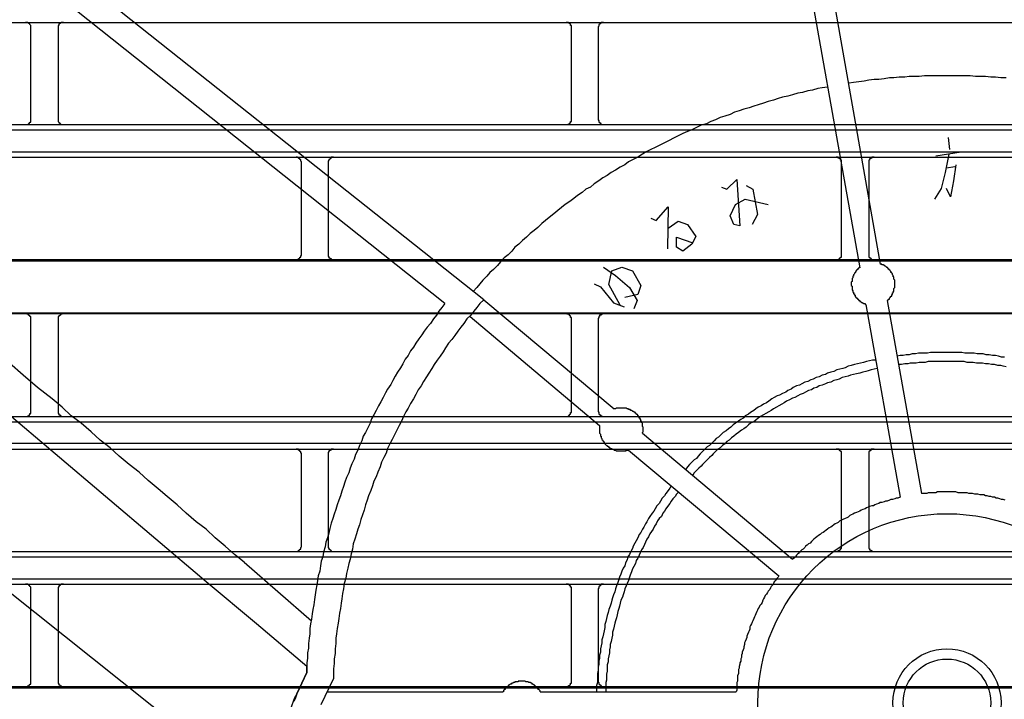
# Model space of a CAD drawing. Header units: millimetres. Extents: x 39871 to 53385, y 51832 to 57813.
# Tile 59 of 88: x 48523 to 48559, y 52755 to 52780. Entities that reach past the tile are written whole.
import ezdxf
from ezdxf import colors
from ezdxf.entities.mleader import LeaderData, LeaderLine
from ezdxf.math import Vec2, Vec3

# ---------------------------------------------------------------- set-up
doc = ezdxf.new("R2010")
doc.units = ezdxf.units.MM
doc.layers.add('AQUAREA', color=7, linetype='Continuous')
doc.layers.add('IS_KAN_OPIS', color=7, linetype='Continuous', lineweight=30)
doc.styles.add('ARIAL', font='ARIALN.TTF')

# ---------------------------------------------------------------- blocks, each defined once
blk = doc.blocks.new('SPLIT')
at = {"layer": 'AQUAREA'}
for points in [[(24542.805, -636.163), (24538.185, -632.244), (24533.565, -628.394), (24528.945, -624.473), (24524.325, -620.553), (24519.705, -616.633), (24515.085, -612.713), (24510.465, -608.863), (24505.845, -604.944), (24501.225, -601.023), (24496.605, -597.173), (24491.915, -593.253), (24487.295, -589.403), (24482.675, -585.553), (24477.985, -581.633), (24473.365, -577.783), (24468.745, -573.933), (24464.055, -570.083), (24459.435, -566.163), (24454.745, -562.313), (24450.055, -558.463)], [(24587.535, -565.673), (24593.555, -599.553)], [(24589.635, -566.163), (24595.445, -599.203)], [(24440.675, -569.594), (24539.165, -648.203)], [(24555.475, -602.844), (24517.045, -572.253)], [(24559.045, -602.494), (24521.175, -572.394)], [(24308.585, -577.013), (24877.685, -577.013)], [(24517.465, -577.503), (24517.465, -577.503), (24517.465, -577.433), (24517.465, -577.363), (24517.465, -577.294), (24517.395, -577.223), (24517.395, -577.153), (24517.325, -577.153), (24517.325, -577.083), (24517.255, -577.083), (24517.185, -577.013), (24517.115, -577.013), (24517.045, -577.013), (24516.975, -577.013)], [(24517.465, -585.903), (24517.465, -577.503)], [(24520.475, -577.013), (24520.475, -577.013), (24520.405, -577.013), (24520.335, -577.013), (24520.265, -577.013), (24520.195, -577.083), (24520.125, -577.083), (24520.125, -577.153), (24520.055, -577.153), (24520.055, -577.223), (24520.055, -577.294), (24519.985, -577.294), (24519.985, -577.363), (24519.985, -577.433), (24519.985, -577.503)], [(24519.985, -577.503), (24519.985, -585.903)], [(24567.095, -577.503), (24567.095, -577.503), (24567.095, -577.433), (24567.095, -577.363), (24567.095, -577.294), (24567.025, -577.294), (24567.025, -577.223), (24567.025, -577.153), (24566.955, -577.153), (24566.955, -577.083), (24566.885, -577.083), (24566.815, -577.083), (24566.815, -577.013), (24566.745, -577.013), (24566.675, -577.013), (24566.605, -577.013)], [(24567.095, -585.903), (24567.095, -577.503)], [(24570.035, -577.013), (24570.035, -577.013), (24569.965, -577.013), (24569.895, -577.013), (24569.825, -577.013), (24569.825, -577.083), (24569.755, -577.083), (24569.755, -577.153), (24569.685, -577.153), (24569.685, -577.223), (24569.615, -577.223), (24569.615, -577.294), (24569.615, -577.363), (24569.545, -577.433), (24569.545, -577.503)], [(24569.545, -577.503), (24569.545, -585.903)], [(24606.995, -582.123), (24606.505, -582.123), (24606.015, -582.053), (24605.595, -582.053), (24605.105, -581.983), (24604.615, -581.983), (24604.195, -581.983), (24603.705, -581.913), (24603.215, -581.913), (24602.795, -581.913), (24602.305, -581.913), (24601.815, -581.913), (24601.395, -581.913), (24600.905, -581.913), (24600.415, -581.913), (24599.995, -581.913), (24599.505, -581.913), (24599.015, -581.983), (24598.595, -581.983), (24598.105, -581.983), (24597.685, -582.053), (24597.195, -582.053), (24596.705, -582.123), (24596.285, -582.123), (24595.795, -582.194), (24595.305, -582.263), (24594.885, -582.263), (24594.395, -582.333), (24593.975, -582.403), (24593.485, -582.473), (24592.995, -582.544), (24592.575, -582.613)], [(24590.615, -582.963), (24590.125, -583.033), (24589.705, -583.103), (24589.215, -583.244), (24588.795, -583.313), (24588.305, -583.453), (24587.885, -583.523), (24587.395, -583.663), (24586.975, -583.803), (24586.485, -583.873), (24586.065, -584.013), (24585.645, -584.153), (24585.155, -584.294), (24584.735, -584.433), (24584.245, -584.573), (24583.825, -584.713), (24583.405, -584.853), (24582.915, -584.994), (24582.495, -585.133), (24582.075, -585.273), (24581.655, -585.483), (24581.165, -585.623), (24580.745, -585.763), (24580.325, -585.973), (24579.905, -586.113), (24579.485, -586.323), (24578.995, -586.463), (24578.575, -586.673), (24578.155, -586.883), (24577.735, -587.023), (24577.315, -587.233), (24576.895, -587.444), (24576.475, -587.653), (24576.055, -587.863), (24575.635, -588.073), (24575.215, -588.283), (24574.795, -588.494), (24574.375, -588.703), (24573.955, -588.913), (24573.605, -589.123), (24573.185, -589.403), (24572.765, -589.613), (24572.345, -589.823), (24571.995, -590.103), (24571.575, -590.313), (24571.155, -590.594), (24570.735, -590.803), (24570.385, -591.083), (24569.965, -591.294), (24569.615, -591.573), (24569.195, -591.853), (24568.845, -592.133), (24568.425, -592.344), (24568.075, -592.623), (24567.655, -592.903), (24567.305, -593.183), (24566.955, -593.463), (24566.535, -593.744), (24566.185, -594.023), (24565.835, -594.303), (24565.485, -594.583), (24565.065, -594.933), (24564.715, -595.213), (24564.365, -595.494), (24564.015, -595.844), (24563.665, -596.123), (24563.315, -596.403), (24562.965, -596.753), (24562.615, -597.033), (24562.265, -597.383), (24561.915, -597.663), (24561.635, -598.013), (24561.285, -598.363), (24560.935, -598.644), (24560.585, -598.994), (24560.305, -599.344), (24559.955, -599.694), (24559.605, -599.973), (24559.325, -600.323), (24558.975, -600.673), (24558.695, -601.023), (24558.415, -601.373), (24558.065, -601.723)], [(24308.585, -586.394), (24877.685, -586.394)], [(24516.975, -586.394), (24516.975, -586.394), (24517.045, -586.394), (24517.115, -586.394), (24517.185, -586.394), (24517.255, -586.323), (24517.325, -586.323), (24517.325, -586.253), (24517.395, -586.253), (24517.395, -586.183), (24517.465, -586.183), (24517.465, -586.113), (24517.465, -586.044), (24517.465, -585.973), (24517.465, -585.903)], [(24519.985, -585.903), (24519.985, -585.903), (24519.985, -585.973), (24519.985, -586.044), (24519.985, -586.113), (24520.055, -586.183), (24520.055, -586.253), (24520.125, -586.253), (24520.125, -586.323), (24520.195, -586.323), (24520.265, -586.394), (24520.335, -586.394), (24520.405, -586.394), (24520.475, -586.394)], [(24566.605, -586.394), (24566.605, -586.394), (24566.675, -586.394), (24566.745, -586.394), (24566.815, -586.394), (24566.815, -586.323), (24566.885, -586.323), (24566.955, -586.323), (24566.955, -586.253), (24567.025, -586.253), (24567.025, -586.183), (24567.025, -586.113), (24567.095, -586.113), (24567.095, -586.044), (24567.095, -585.973), (24567.095, -585.903)], [(24569.545, -585.903), (24569.545, -585.903), (24569.545, -585.973), (24569.615, -586.044), (24569.615, -586.113), (24569.615, -586.183), (24569.685, -586.183), (24569.685, -586.253), (24569.755, -586.253), (24569.755, -586.323), (24569.825, -586.323), (24569.825, -586.394), (24569.895, -586.394), (24569.965, -586.394), (24570.035, -586.394)], [(24308.585, -586.883), (24877.685, -586.883)], [(24601.675, -587.583), (24601.815, -588.703)], [(24308.585, -588.913), (24877.685, -588.913)], [(24600.555, -589.263), (24602.865, -588.913)], [(24601.745, -589.123), (24601.395, -590.803)], [(24308.585, -589.403), (24877.685, -589.403)], [(24519.425, -611.594), (24518.095, -610.544), (24516.765, -609.423), (24515.505, -608.303), (24514.175, -607.253), (24512.845, -606.133), (24511.515, -605.013), (24510.185, -603.894), (24508.855, -602.844), (24507.525, -601.723), (24506.265, -600.603), (24504.935, -599.553), (24503.605, -598.433), (24502.275, -597.313), (24500.945, -596.263), (24499.615, -595.144), (24498.285, -594.023), (24496.955, -592.973), (24495.625, -591.853), (24494.295, -590.733), (24493.035, -589.683)], [(24542.315, -589.894), (24542.315, -589.894), (24542.315, -589.823), (24542.245, -589.753), (24542.245, -589.683), (24542.245, -589.613), (24542.175, -589.613), (24542.175, -589.544), (24542.105, -589.544), (24542.105, -589.473), (24542.035, -589.473), (24541.965, -589.403), (24541.895, -589.403), (24541.825, -589.403)], [(24542.315, -598.294), (24542.315, -589.894)], [(24545.255, -589.403), (24545.255, -589.403), (24545.185, -589.403), (24545.115, -589.403), (24545.045, -589.403), (24545.045, -589.473), (24544.975, -589.473), (24544.975, -589.544), (24544.905, -589.544), (24544.905, -589.613), (24544.835, -589.613), (24544.835, -589.683), (24544.765, -589.753), (24544.765, -589.823), (24544.765, -589.894)], [(24544.765, -589.894), (24544.765, -598.294)], [(24591.875, -589.894), (24591.875, -589.894), (24591.875, -589.823), (24591.875, -589.753), (24591.875, -589.683), (24591.805, -589.683), (24591.805, -589.613), (24591.805, -589.544), (24591.735, -589.544), (24591.735, -589.473), (24591.665, -589.473), (24591.595, -589.473), (24591.595, -589.403), (24591.525, -589.403), (24591.455, -589.403), (24591.385, -589.403)], [(24591.875, -598.294), (24591.875, -589.894)], [(24594.885, -589.403), (24594.885, -589.403), (24594.815, -589.403), (24594.745, -589.403), (24594.675, -589.403), (24594.675, -589.473), (24594.605, -589.473), (24594.535, -589.473), (24594.535, -589.544), (24594.465, -589.544), (24594.465, -589.613), (24594.465, -589.683), (24594.395, -589.683), (24594.395, -589.753), (24594.395, -589.823), (24594.395, -589.894)], [(24594.395, -589.894), (24594.395, -598.294)], [(24602.375, -590.103), (24602.165, -591.573)], [(24601.395, -590.803), (24601.045, -592.273)], [(24601.535, -590.383), (24602.305, -590.244)], [(24580.885, -592.133), (24581.375, -592.344), (24582.285, -591.433), (24582.565, -595.703), (24582.005, -595.563), (24581.655, -594.794), (24582.145, -593.744), (24583.055, -593.253), (24585.155, -593.744)], [(24583.125, -591.994), (24583.755, -592.344), (24584.175, -594.653), (24583.685, -595.563)], [(24602.165, -591.573), (24601.885, -593.044)], [(24601.045, -592.273), (24600.415, -593.253)], [(24601.885, -593.044), (24601.535, -592.273)], [(24574.375, -595.003), (24574.865, -595.213), (24575.985, -593.953), (24575.915, -597.803)], [(24575.985, -595.913), (24576.895, -595.283), (24577.735, -595.563), (24578.505, -596.683), (24578.155, -597.383), (24577.315, -598.013), (24576.755, -597.663), (24576.755, -596.753), (24578.225, -597.244)], [(24541.825, -598.783), (24541.825, -598.783), (24541.895, -598.783), (24541.965, -598.783), (24542.035, -598.783), (24542.035, -598.713), (24542.105, -598.713), (24542.175, -598.644), (24542.175, -598.573), (24542.245, -598.573), (24542.245, -598.503), (24542.245, -598.433), (24542.315, -598.433), (24542.315, -598.363), (24542.315, -598.294)], [(24544.765, -598.294), (24544.765, -598.363), (24544.765, -598.433), (24544.765, -598.503), (24544.835, -598.503), (24544.835, -598.573), (24544.835, -598.644), (24544.905, -598.644), (24544.905, -598.713), (24544.975, -598.713), (24545.045, -598.713), (24545.045, -598.783), (24545.115, -598.783), (24545.185, -598.783), (24545.255, -598.783)], [(24591.385, -598.783), (24591.385, -598.783), (24591.455, -598.783), (24591.525, -598.783), (24591.595, -598.783), (24591.665, -598.783), (24591.665, -598.713), (24591.735, -598.713), (24591.735, -598.644), (24591.805, -598.644), (24591.805, -598.573), (24591.875, -598.573), (24591.875, -598.503), (24591.875, -598.433), (24591.875, -598.363), (24591.875, -598.294)], [(24594.395, -598.294), (24594.395, -598.363), (24594.395, -598.433), (24594.395, -598.503), (24594.395, -598.573), (24594.465, -598.573), (24594.465, -598.644), (24594.535, -598.644), (24594.535, -598.713), (24594.605, -598.713), (24594.605, -598.783), (24594.675, -598.783), (24594.745, -598.783), (24594.815, -598.783), (24594.885, -598.783)], [(24308.585, -598.783), (24877.685, -598.783)], [(24308.585, -598.923), (24877.685, -598.923)], [(24596.075, -602.563), (24596.145, -602.563), (24596.145, -602.494), (24596.215, -602.494), (24596.215, -602.423), (24596.285, -602.423), (24596.285, -602.353), (24596.355, -602.283), (24596.355, -602.213), (24596.425, -602.213), (24596.425, -602.144), (24596.495, -602.144), (24596.495, -602.073), (24596.495, -602.003), (24596.565, -602.003), (24596.565, -601.933), (24596.565, -601.863), (24596.635, -601.863), (24596.635, -601.794), (24596.635, -601.723), (24596.705, -601.723), (24596.705, -601.653), (24596.705, -601.583), (24596.705, -601.513), (24596.705, -601.444), (24596.775, -601.373), (24596.775, -601.303), (24596.775, -601.233), (24596.775, -601.163), (24596.775, -601.094), (24596.775, -601.023), (24596.775, -600.953), (24596.775, -600.883), (24596.775, -600.813), (24596.775, -600.744), (24596.775, -600.673), (24596.705, -600.603), (24596.705, -600.533), (24596.705, -600.463), (24596.705, -600.394), (24596.635, -600.394), (24596.635, -600.323), (24596.635, -600.253), (24596.565, -600.183), (24596.565, -600.113), (24596.495, -600.044), (24596.495, -599.973), (24596.425, -599.973), (24596.425, -599.903), (24596.355, -599.833), (24596.355, -599.763), (24596.285, -599.763), (24596.285, -599.694), (24596.215, -599.694), (24596.215, -599.623), (24596.145, -599.623), (24596.145, -599.553), (24596.075, -599.553), (24596.075, -599.483), (24596.005, -599.483), (24595.935, -599.413), (24595.865, -599.413), (24595.865, -599.344), (24595.795, -599.344), (24595.725, -599.273), (24595.655, -599.273), (24595.585, -599.273), (24595.585, -599.203), (24595.515, -599.203), (24595.445, -599.203)], [(24570.035, -599.483), (24571.155, -600.253), (24572.415, -601.373), (24573.115, -602.563), (24572.835, -603.333)], [(24571.575, -602.983), (24570.525, -601.094), (24570.805, -599.833), (24571.715, -599.483), (24572.695, -599.833), (24573.465, -601.163), (24573.185, -602.003), (24571.995, -602.283)], [(24593.555, -599.553), (24593.485, -599.553), (24593.415, -599.623), (24593.345, -599.694), (24593.275, -599.763), (24593.275, -599.833), (24593.205, -599.833), (24593.205, -599.903), (24593.135, -599.973), (24593.065, -600.044), (24593.065, -600.113), (24592.995, -600.183), (24592.995, -600.253), (24592.995, -600.323), (24592.925, -600.323), (24592.925, -600.394), (24592.925, -600.463), (24592.855, -600.533), (24592.855, -600.603), (24592.855, -600.673), (24592.855, -600.744), (24592.855, -600.813), (24592.785, -600.883), (24592.785, -600.953), (24592.785, -601.023), (24592.785, -601.094), (24592.785, -601.163), (24592.855, -601.233), (24592.855, -601.303), (24592.855, -601.373), (24592.855, -601.444), (24592.855, -601.513), (24592.855, -601.583), (24592.925, -601.653), (24592.925, -601.723), (24592.925, -601.794), (24592.995, -601.794), (24592.995, -601.863), (24592.995, -601.933), (24593.065, -601.933), (24593.065, -602.003), (24593.065, -602.073), (24593.135, -602.073), (24593.135, -602.144), (24593.135, -602.213), (24593.205, -602.213), (24593.205, -602.283), (24593.275, -602.283), (24593.275, -602.353), (24593.345, -602.353), (24593.345, -602.423), (24593.415, -602.423), (24593.415, -602.494), (24593.485, -602.494), (24593.485, -602.563), (24593.555, -602.563), (24593.555, -602.633), (24593.625, -602.633), (24593.695, -602.703), (24593.765, -602.703), (24593.765, -602.773), (24593.835, -602.773), (24593.905, -602.844), (24593.975, -602.844), (24594.045, -602.844), (24594.045, -602.913), (24594.115, -602.913)], [(24569.195, -601.023), (24569.755, -601.303), (24570.945, -602.773), (24571.925, -603.123)], [(24555.475, -602.844), (24555.195, -603.194), (24554.915, -603.544), (24554.705, -603.894), (24554.425, -604.244), (24554.145, -604.663), (24553.865, -605.013), (24553.585, -605.363), (24553.375, -605.713), (24553.095, -606.063), (24552.815, -606.483), (24552.605, -606.833), (24552.325, -607.183), (24552.115, -607.603), (24551.835, -607.953), (24551.625, -608.373), (24551.415, -608.723), (24551.135, -609.144), (24550.925, -609.494), (24550.715, -609.913), (24550.505, -610.263), (24550.225, -610.683), (24550.015, -611.033), (24549.805, -611.453), (24549.595, -611.873), (24549.385, -612.223), (24549.175, -612.644), (24548.965, -613.063), (24548.755, -613.413), (24548.615, -613.833), (24548.405, -614.253), (24548.195, -614.673), (24547.985, -615.023), (24547.845, -615.444), (24547.635, -615.863), (24547.495, -616.283), (24547.285, -616.703), (24547.145, -617.123), (24546.935, -617.544), (24546.795, -617.963), (24546.655, -618.383), (24546.445, -618.803), (24546.305, -619.223), (24546.165, -619.644), (24546.025, -620.063), (24545.885, -620.483), (24545.745, -620.903), (24545.605, -621.323), (24545.465, -621.744), (24545.325, -622.163), (24545.185, -622.583), (24545.045, -623.003), (24544.905, -623.494), (24544.835, -623.913), (24544.695, -624.333), (24544.555, -624.753), (24544.485, -625.173), (24544.345, -625.663), (24544.275, -626.083), (24544.135, -626.503), (24544.065, -626.923), (24543.995, -627.413), (24543.855, -627.833), (24543.785, -628.253), (24543.715, -628.673), (24543.645, -629.163), (24543.575, -629.583), (24543.505, -630.003), (24543.435, -630.494), (24543.365, -630.913), (24543.295, -631.333), (24543.225, -631.823), (24543.155, -632.244), (24543.085, -632.663), (24543.085, -633.153), (24543.015, -633.573), (24542.945, -634.063), (24542.945, -634.483), (24542.875, -634.903), (24542.875, -635.394), (24542.805, -635.813), (24542.805, -636.303), (24542.805, -636.723)], [(24559.045, -602.494), (24558.695, -602.844), (24558.415, -603.194), (24558.135, -603.544), (24557.855, -603.894), (24557.505, -604.244), (24557.225, -604.663), (24556.945, -605.013), (24556.665, -605.363), (24556.385, -605.783), (24556.105, -606.133), (24555.825, -606.483), (24555.545, -606.903), (24555.335, -607.253), (24555.055, -607.673), (24554.775, -608.023), (24554.495, -608.444), (24554.285, -608.794), (24554.005, -609.213), (24553.795, -609.563), (24553.515, -609.983), (24553.305, -610.403), (24553.025, -610.753), (24552.815, -611.173), (24552.605, -611.594), (24552.325, -612.013), (24552.115, -612.433), (24551.905, -612.783), (24551.695, -613.203), (24551.485, -613.623), (24551.275, -614.044), (24551.065, -614.463), (24550.855, -614.883), (24550.645, -615.303), (24550.435, -615.723), (24550.225, -616.144), (24550.085, -616.563), (24549.875, -616.983), (24549.665, -617.403), (24549.525, -617.823), (24549.315, -618.313), (24549.175, -618.733), (24548.965, -619.153), (24548.825, -619.573), (24548.685, -619.994), (24548.475, -620.483), (24548.335, -620.903), (24548.195, -621.323), (24548.055, -621.813), (24547.915, -622.233), (24547.775, -622.653), (24547.635, -623.144), (24547.495, -623.563), (24547.355, -623.983), (24547.215, -624.473), (24547.075, -624.894), (24547.005, -625.383), (24546.865, -625.803), (24546.795, -626.294), (24546.655, -626.713), (24546.585, -627.133), (24546.445, -627.623), (24546.375, -628.044), (24546.235, -628.533), (24546.165, -629.023), (24546.095, -629.444), (24546.025, -629.933), (24545.955, -630.353), (24545.885, -630.844), (24545.815, -631.263), (24545.745, -631.753), (24545.675, -632.173), (24545.605, -632.663), (24545.535, -633.153), (24545.465, -633.573), (24545.465, -634.063), (24545.395, -634.553), (24545.395, -634.973), (24545.325, -635.463), (24545.325, -635.883), (24545.255, -636.373), (24545.255, -636.863), (24545.255, -637.283)], [(24559.045, -602.494), (24571.015, -612.503)], [(24596.075, -602.563), (24599.225, -620.273)], [(24308.585, -603.683), (24877.685, -603.683)], [(24594.115, -602.913), (24597.265, -620.623)], [(24308.585, -603.753), (24877.685, -603.753)], [(24517.465, -604.244), (24517.465, -604.244), (24517.465, -604.173), (24517.465, -604.103), (24517.465, -604.033), (24517.395, -604.033), (24517.395, -603.963), (24517.325, -603.963), (24517.325, -603.894), (24517.255, -603.894), (24517.255, -603.823), (24517.185, -603.823), (24517.115, -603.823), (24517.115, -603.753), (24517.045, -603.753), (24516.975, -603.753)], [(24517.465, -612.713), (24517.465, -604.244)], [(24520.475, -603.753), (24520.475, -603.753), (24520.405, -603.753), (24520.335, -603.753), (24520.335, -603.823), (24520.265, -603.823), (24520.195, -603.823), (24520.195, -603.894), (24520.125, -603.894), (24520.125, -603.963), (24520.055, -603.963), (24520.055, -604.033), (24519.985, -604.033), (24519.985, -604.103), (24519.985, -604.173), (24519.985, -604.244)], [(24519.985, -604.244), (24519.985, -612.713)], [(24557.785, -604.033), (24569.685, -614.044)], [(24567.095, -604.244), (24567.095, -604.244), (24567.095, -604.173), (24567.095, -604.103), (24567.025, -604.103), (24567.025, -604.033), (24567.025, -603.963), (24566.955, -603.963), (24566.955, -603.894), (24566.885, -603.894), (24566.885, -603.823), (24566.815, -603.823), (24566.745, -603.823), (24566.675, -603.823), (24566.675, -603.753), (24566.605, -603.753)], [(24567.095, -612.713), (24567.095, -604.244)], [(24570.035, -603.753), (24570.035, -603.753), (24569.965, -603.753), (24569.965, -603.823), (24569.895, -603.823), (24569.825, -603.823), (24569.825, -603.894), (24569.755, -603.894), (24569.685, -603.894), (24569.685, -603.963), (24569.685, -604.033), (24569.615, -604.033), (24569.615, -604.103), (24569.615, -604.173), (24569.545, -604.173), (24569.545, -604.244)], [(24569.545, -604.244), (24569.545, -612.713)], [(24606.855, -607.744), (24606.575, -607.744), (24606.295, -607.673), (24606.015, -607.603), (24605.735, -607.603), (24605.455, -607.533), (24605.175, -607.533), (24604.895, -607.463), (24604.615, -607.463), (24604.335, -607.463), (24604.055, -607.394), (24603.775, -607.394), (24603.495, -607.394), (24603.215, -607.394), (24602.935, -607.323), (24602.655, -607.323), (24602.375, -607.323), (24602.095, -607.323), (24601.815, -607.323), (24601.535, -607.323), (24601.185, -607.323), (24600.905, -607.323), (24600.625, -607.323), (24600.345, -607.323), (24600.065, -607.323), (24599.785, -607.394), (24599.505, -607.394), (24599.225, -607.394), (24598.945, -607.394), (24598.665, -607.463), (24598.385, -607.463), (24598.105, -607.533), (24597.825, -607.533), (24597.545, -607.603), (24597.265, -607.603), (24596.985, -607.673)], [(24595.025, -608.023), (24594.745, -608.023), (24594.465, -608.094), (24594.185, -608.163), (24593.905, -608.233), (24593.625, -608.303), (24593.345, -608.373), (24593.065, -608.444), (24592.785, -608.513), (24592.505, -608.583), (24592.225, -608.723), (24592.015, -608.794), (24591.735, -608.863), (24591.455, -608.933), (24591.175, -609.073), (24590.895, -609.144), (24590.615, -609.213), (24590.405, -609.353), (24590.125, -609.423), (24589.845, -609.563), (24589.565, -609.633), (24589.285, -609.773), (24589.075, -609.844), (24588.795, -609.983), (24588.515, -610.053), (24588.235, -610.194), (24588.025, -610.333), (24587.745, -610.403), (24587.465, -610.544), (24587.255, -610.683), (24586.975, -610.823), (24586.765, -610.963), (24586.485, -611.103), (24586.205, -611.244), (24585.995, -611.313), (24585.715, -611.453), (24585.505, -611.594), (24585.225, -611.803), (24585.015, -611.944), (24584.735, -612.083), (24584.525, -612.223), (24584.245, -612.363), (24584.035, -612.503), (24583.825, -612.644), (24583.545, -612.853), (24583.335, -612.994), (24583.055, -613.133), (24582.845, -613.344), (24582.635, -613.483), (24582.425, -613.623), (24582.145, -613.833), (24581.935, -613.973), (24581.725, -614.183), (24581.515, -614.323), (24581.305, -614.533), (24581.025, -614.673), (24580.815, -614.883), (24580.605, -615.094), (24580.395, -615.233), (24580.185, -615.444), (24579.975, -615.653), (24579.765, -615.863), (24579.555, -616.003), (24579.345, -616.213), (24579.135, -616.423), (24578.925, -616.633), (24578.715, -616.844), (24578.575, -617.053), (24578.365, -617.194), (24578.155, -617.403), (24577.945, -617.613), (24577.735, -617.823), (24577.595, -618.033)], [(24606.995, -608.653), (24606.715, -608.583), (24606.505, -608.513), (24606.225, -608.513), (24605.945, -608.444), (24605.665, -608.444), (24605.385, -608.373), (24605.105, -608.373), (24604.825, -608.303), (24604.545, -608.303), (24604.265, -608.303), (24603.985, -608.233), (24603.705, -608.233), (24603.425, -608.233), (24603.145, -608.163), (24602.935, -608.163), (24602.655, -608.163), (24602.375, -608.163), (24602.095, -608.163), (24601.815, -608.163), (24601.535, -608.163), (24601.255, -608.163), (24600.975, -608.163), (24600.695, -608.163), (24600.415, -608.163), (24600.135, -608.163), (24599.855, -608.163), (24599.575, -608.233), (24599.295, -608.233), (24599.015, -608.233), (24598.735, -608.303), (24598.455, -608.303), (24598.175, -608.303), (24597.965, -608.373), (24597.685, -608.373), (24597.405, -608.444), (24597.125, -608.444)], [(24595.165, -608.794), (24594.885, -608.863), (24594.605, -608.933), (24594.325, -609.003), (24594.115, -609.073), (24593.835, -609.144), (24593.555, -609.213), (24593.275, -609.283), (24592.995, -609.353), (24592.715, -609.423), (24592.505, -609.494), (24592.225, -609.563), (24591.945, -609.633), (24591.665, -609.773), (24591.455, -609.844), (24591.175, -609.913), (24590.895, -610.053), (24590.615, -610.123), (24590.405, -610.194), (24590.125, -610.333), (24589.845, -610.403), (24589.635, -610.544), (24589.355, -610.613), (24589.145, -610.753), (24588.865, -610.823), (24588.585, -610.963), (24588.375, -611.103), (24588.095, -611.173), (24587.885, -611.313), (24587.605, -611.453), (24587.395, -611.523), (24587.115, -611.663), (24586.835, -611.803), (24586.625, -611.944), (24586.415, -612.083), (24586.135, -612.223), (24585.925, -612.363), (24585.645, -612.503), (24585.435, -612.644), (24585.225, -612.783), (24584.945, -612.923), (24584.735, -613.063), (24584.455, -613.203), (24584.245, -613.344), (24584.035, -613.553), (24583.825, -613.694), (24583.545, -613.833), (24583.335, -613.973), (24583.125, -614.183), (24582.915, -614.323), (24582.705, -614.463), (24582.425, -614.673), (24582.215, -614.813), (24582.005, -615.023), (24581.795, -615.163), (24581.585, -615.373), (24581.375, -615.513), (24581.165, -615.723), (24580.955, -615.863), (24580.745, -616.073), (24580.535, -616.213), (24580.325, -616.423), (24580.115, -616.633), (24579.975, -616.773), (24579.765, -616.983), (24579.555, -617.194), (24579.345, -617.403), (24579.135, -617.613), (24578.995, -617.753), (24578.785, -617.963), (24578.575, -618.173), (24578.365, -618.383), (24578.225, -618.594)], [(24537.065, -626.573), (24536.155, -625.873), (24535.315, -625.103), (24534.405, -624.333), (24533.565, -623.563), (24532.655, -622.863), (24531.745, -622.094), (24530.905, -621.323), (24529.995, -620.553), (24529.155, -619.853), (24528.245, -619.083), (24527.405, -618.313), (24526.495, -617.613), (24525.585, -616.844), (24524.745, -616.073), (24523.835, -615.373), (24522.995, -614.603), (24522.085, -613.833), (24521.175, -613.133), (24520.335, -612.363), (24519.425, -611.594)], [(24516.975, -613.203), (24516.975, -613.203), (24517.045, -613.203), (24517.115, -613.203), (24517.185, -613.203), (24517.185, -613.133), (24517.255, -613.133), (24517.325, -613.133), (24517.325, -613.063), (24517.395, -613.063), (24517.395, -612.994), (24517.395, -612.923), (24517.465, -612.923), (24517.465, -612.853), (24517.465, -612.783), (24517.465, -612.713)], [(24519.985, -612.713), (24519.985, -612.713), (24519.985, -612.783), (24519.985, -612.853), (24519.985, -612.923), (24520.055, -612.923), (24520.055, -612.994), (24520.055, -613.063), (24520.125, -613.063), (24520.195, -613.133), (24520.265, -613.133), (24520.265, -613.203), (24520.335, -613.203), (24520.405, -613.203), (24520.475, -613.203)], [(24566.605, -613.203), (24566.605, -613.203), (24566.675, -613.203), (24566.745, -613.203), (24566.815, -613.133), (24566.885, -613.133), (24566.885, -613.063), (24566.955, -613.063), (24566.955, -612.994), (24567.025, -612.994), (24567.025, -612.923), (24567.025, -612.853), (24567.095, -612.853), (24567.095, -612.783), (24567.095, -612.713)], [(24569.545, -612.713), (24569.545, -612.713), (24569.545, -612.783), (24569.615, -612.783), (24569.615, -612.853), (24569.615, -612.923), (24569.615, -612.994), (24569.685, -612.994), (24569.685, -613.063), (24569.755, -613.063), (24569.755, -613.133), (24569.825, -613.133), (24569.895, -613.133), (24569.895, -613.203), (24569.965, -613.203), (24570.035, -613.203)], [(24573.605, -614.744), (24573.605, -614.673), (24573.675, -614.603), (24573.675, -614.533), (24573.675, -614.463), (24573.675, -614.394), (24573.675, -614.323), (24573.675, -614.253), (24573.675, -614.183), (24573.605, -614.113), (24573.605, -614.044), (24573.605, -613.973), (24573.605, -613.903), (24573.605, -613.833), (24573.535, -613.763), (24573.535, -613.694), (24573.535, -613.623), (24573.465, -613.623), (24573.465, -613.553), (24573.465, -613.483), (24573.395, -613.483), (24573.395, -613.413), (24573.395, -613.344), (24573.325, -613.344), (24573.325, -613.273), (24573.255, -613.273), (24573.255, -613.203), (24573.255, -613.133), (24573.185, -613.133), (24573.185, -613.063), (24573.115, -613.063), (24573.115, -612.994), (24573.045, -612.994), (24573.045, -612.923), (24572.975, -612.923), (24572.975, -612.853), (24572.905, -612.853), (24572.835, -612.783), (24572.765, -612.783), (24572.765, -612.713), (24572.695, -612.713), (24572.625, -612.644), (24572.555, -612.644), (24572.485, -612.573), (24572.415, -612.573), (24572.345, -612.573), (24572.345, -612.503), (24572.275, -612.503), (24572.205, -612.503), (24572.135, -612.433), (24572.065, -612.433), (24571.995, -612.433), (24571.925, -612.433), (24571.855, -612.433), (24571.785, -612.433), (24571.715, -612.433), (24571.645, -612.433), (24571.575, -612.433), (24571.505, -612.433), (24571.435, -612.433), (24571.365, -612.433), (24571.295, -612.433), (24571.225, -612.433), (24571.155, -612.503), (24571.085, -612.503), (24571.015, -612.503)], [(24308.585, -613.203), (24877.685, -613.203)], [(24308.585, -613.694), (24877.685, -613.694)], [(24569.685, -614.044), (24569.685, -614.113), (24569.685, -614.183), (24569.685, -614.253), (24569.685, -614.323), (24569.685, -614.394), (24569.685, -614.463), (24569.685, -614.533), (24569.685, -614.603), (24569.685, -614.673), (24569.685, -614.744), (24569.755, -614.813), (24569.755, -614.883), (24569.755, -614.953), (24569.755, -615.023), (24569.825, -615.023), (24569.825, -615.094), (24569.825, -615.163), (24569.895, -615.233), (24569.895, -615.303), (24569.965, -615.373), (24569.965, -615.444), (24570.035, -615.513), (24570.105, -615.583), (24570.105, -615.653), (24570.175, -615.653), (24570.175, -615.723), (24570.245, -615.794), (24570.315, -615.863), (24570.385, -615.863), (24570.385, -615.933), (24570.455, -615.933), (24570.455, -616.003), (24570.525, -616.003), (24570.595, -616.073), (24570.665, -616.073), (24570.665, -616.144), (24570.735, -616.144), (24570.805, -616.144), (24570.805, -616.213), (24570.875, -616.213), (24570.945, -616.213), (24571.015, -616.283), (24571.085, -616.283), (24571.155, -616.283), (24571.225, -616.353), (24571.295, -616.353), (24571.365, -616.353), (24571.435, -616.353), (24571.505, -616.353), (24571.575, -616.353), (24571.645, -616.353), (24571.715, -616.353), (24571.785, -616.353), (24571.855, -616.353), (24571.925, -616.353), (24571.995, -616.353), (24572.065, -616.353), (24572.135, -616.353), (24572.135, -616.283), (24572.205, -616.283), (24572.275, -616.283), (24572.345, -616.283)], [(24573.605, -614.744), (24587.395, -626.294)], [(24308.585, -615.653), (24877.685, -615.653)], [(24308.585, -616.213), (24877.685, -616.213)], [(24542.315, -616.703), (24542.315, -616.633), (24542.315, -616.563), (24542.245, -616.563), (24542.245, -616.494), (24542.245, -616.423), (24542.175, -616.423), (24542.175, -616.353), (24542.105, -616.353), (24542.105, -616.283), (24542.035, -616.283), (24542.035, -616.213), (24541.965, -616.213), (24541.895, -616.213), (24541.825, -616.213)], [(24545.255, -616.213), (24545.255, -616.213), (24545.185, -616.213), (24545.115, -616.213), (24545.045, -616.213), (24545.045, -616.283), (24544.975, -616.283), (24544.905, -616.283), (24544.905, -616.353), (24544.835, -616.353), (24544.835, -616.423), (24544.835, -616.494), (24544.765, -616.494), (24544.765, -616.563), (24544.765, -616.633), (24544.765, -616.703)], [(24572.345, -616.283), (24586.135, -627.833)], [(24591.875, -616.703), (24591.875, -616.633), (24591.875, -616.563), (24591.875, -616.494), (24591.875, -616.423), (24591.805, -616.423), (24591.805, -616.353), (24591.735, -616.353), (24591.735, -616.283), (24591.665, -616.283), (24591.665, -616.213), (24591.595, -616.213), (24591.525, -616.213), (24591.455, -616.213), (24591.385, -616.213)], [(24594.885, -616.213), (24594.885, -616.213), (24594.815, -616.213), (24594.745, -616.213), (24594.675, -616.213), (24594.605, -616.213), (24594.605, -616.283), (24594.535, -616.283), (24594.535, -616.353), (24594.465, -616.353), (24594.465, -616.423), (24594.395, -616.423), (24594.395, -616.494), (24594.395, -616.563), (24594.395, -616.633), (24594.395, -616.703)], [(24542.315, -625.103), (24542.315, -616.703)], [(24544.765, -616.703), (24544.765, -625.103)], [(24591.875, -625.103), (24591.875, -616.703)], [(24594.395, -616.703), (24594.395, -625.103)], [(24576.265, -619.573), (24576.125, -619.783), (24575.985, -619.994), (24575.775, -620.273), (24575.635, -620.483), (24575.425, -620.694), (24575.285, -620.973), (24575.145, -621.183), (24574.935, -621.394), (24574.795, -621.673), (24574.655, -621.883), (24574.515, -622.094), (24574.305, -622.373), (24574.165, -622.583), (24574.025, -622.863), (24573.885, -623.073), (24573.745, -623.353), (24573.605, -623.563), (24573.465, -623.844), (24573.325, -624.053), (24573.185, -624.333), (24573.045, -624.613), (24572.905, -624.823), (24572.765, -625.103), (24572.695, -625.313), (24572.555, -625.594), (24572.415, -625.873), (24572.275, -626.083), (24572.205, -626.363), (24572.065, -626.644), (24571.995, -626.923), (24571.855, -627.133), (24571.715, -627.413), (24571.645, -627.694), (24571.505, -627.973), (24571.435, -628.183), (24571.365, -628.463), (24571.225, -628.744), (24571.155, -629.023), (24571.085, -629.303), (24570.945, -629.583), (24570.875, -629.863), (24570.805, -630.073), (24570.735, -630.353), (24570.665, -630.633), (24570.525, -630.913), (24570.455, -631.194), (24570.385, -631.473), (24570.315, -631.753), (24570.245, -632.033), (24570.175, -632.313), (24570.175, -632.594), (24570.105, -632.873), (24570.035, -633.153), (24569.965, -633.433), (24569.895, -633.713), (24569.895, -633.994), (24569.825, -634.273), (24569.755, -634.553), (24569.755, -634.833), (24569.685, -635.113), (24569.685, -635.394), (24569.615, -635.673), (24569.615, -635.953), (24569.545, -636.233), (24569.545, -636.513), (24569.475, -636.794), (24569.475, -637.073), (24569.475, -637.353), (24569.475, -637.633), (24569.405, -637.913), (24569.405, -638.194), (24569.405, -638.473)], [(24576.965, -620.133), (24576.755, -620.344), (24576.615, -620.553), (24576.405, -620.763), (24576.265, -620.973), (24576.125, -621.183), (24575.915, -621.463), (24575.775, -621.673), (24575.635, -621.883), (24575.495, -622.094), (24575.355, -622.373), (24575.145, -622.583), (24575.005, -622.794), (24574.865, -623.073), (24574.725, -623.283), (24574.585, -623.563), (24574.445, -623.773), (24574.305, -623.983), (24574.165, -624.263), (24574.025, -624.473), (24573.885, -624.753), (24573.815, -624.963), (24573.675, -625.244), (24573.535, -625.453), (24573.395, -625.733), (24573.325, -625.944), (24573.185, -626.223), (24573.045, -626.433), (24572.975, -626.713), (24572.835, -626.994), (24572.695, -627.203), (24572.625, -627.483), (24572.485, -627.763), (24572.415, -627.973), (24572.345, -628.253), (24572.205, -628.533), (24572.135, -628.744), (24571.995, -629.023), (24571.925, -629.303), (24571.855, -629.583), (24571.785, -629.794), (24571.645, -630.073), (24571.575, -630.353), (24571.505, -630.633), (24571.435, -630.844), (24571.365, -631.123), (24571.295, -631.403), (24571.225, -631.683), (24571.155, -631.963), (24571.085, -632.173), (24571.015, -632.453), (24570.945, -632.733), (24570.875, -633.013), (24570.875, -633.294), (24570.805, -633.573), (24570.735, -633.853), (24570.665, -634.133), (24570.665, -634.344), (24570.595, -634.623), (24570.595, -634.903), (24570.525, -635.183), (24570.455, -635.463), (24570.455, -635.744), (24570.385, -636.023), (24570.385, -636.303), (24570.385, -636.583), (24570.315, -636.863), (24570.315, -637.144), (24570.315, -637.423), (24570.245, -637.633), (24570.245, -637.913), (24570.245, -638.194), (24570.245, -638.473)], [(24597.265, -620.623), (24597.055, -620.694), (24596.915, -620.694), (24596.775, -620.763), (24596.565, -620.833), (24596.425, -620.833), (24596.285, -620.903), (24596.075, -620.973), (24595.935, -620.973), (24595.795, -621.044), (24595.585, -621.113), (24595.445, -621.113), (24595.305, -621.183), (24595.095, -621.253), (24594.955, -621.323), (24594.815, -621.394), (24594.675, -621.394), (24594.465, -621.463), (24594.325, -621.533), (24594.185, -621.603), (24594.045, -621.673), (24593.835, -621.744), (24593.695, -621.813), (24593.555, -621.883), (24593.415, -621.953), (24593.275, -622.023), (24593.065, -622.094), (24592.925, -622.163), (24592.785, -622.233), (24592.645, -622.303), (24592.505, -622.444), (24592.365, -622.513), (24592.225, -622.583), (24592.015, -622.653), (24591.875, -622.723), (24591.735, -622.794), (24591.595, -622.933), (24591.455, -623.003), (24591.315, -623.073), (24591.175, -623.144), (24591.035, -623.283), (24590.895, -623.353), (24590.755, -623.423), (24590.615, -623.563), (24590.475, -623.633), (24590.335, -623.773), (24590.195, -623.844), (24590.055, -623.913), (24589.915, -624.053), (24589.775, -624.123), (24589.635, -624.263), (24589.495, -624.333), (24589.355, -624.473), (24589.285, -624.544), (24589.145, -624.683), (24589.005, -624.823), (24588.865, -624.894), (24588.725, -625.033), (24588.585, -625.103), (24588.515, -625.244), (24588.375, -625.383), (24588.235, -625.453), (24588.095, -625.594), (24588.025, -625.733), (24587.885, -625.803), (24587.745, -625.944), (24587.675, -626.083), (24587.535, -626.223), (24587.395, -626.294)], [(24606.925, -620.903), (24606.715, -620.833), (24606.575, -620.833), (24606.435, -620.763), (24606.225, -620.694), (24606.085, -620.694), (24605.945, -620.623), (24605.735, -620.623), (24605.595, -620.553), (24605.455, -620.553), (24605.245, -620.483), (24605.105, -620.483), (24604.965, -620.413), (24604.755, -620.413), (24604.615, -620.413), (24604.405, -620.344), (24604.265, -620.344), (24604.125, -620.344), (24603.915, -620.273), (24603.775, -620.273), (24603.565, -620.273), (24603.425, -620.203), (24603.285, -620.203), (24603.075, -620.203), (24602.935, -620.203), (24602.725, -620.203), (24602.585, -620.203), (24602.375, -620.133), (24602.235, -620.133), (24602.095, -620.133), (24601.885, -620.133), (24601.745, -620.133), (24601.535, -620.133), (24601.395, -620.133), (24601.255, -620.133), (24601.045, -620.133), (24600.905, -620.133), (24600.695, -620.133), (24600.555, -620.203), (24600.345, -620.203), (24600.205, -620.203), (24600.065, -620.203), (24599.855, -620.203), (24599.715, -620.273), (24599.505, -620.273), (24599.365, -620.273), (24599.225, -620.273)], [(24541.825, -625.594), (24541.825, -625.594), (24541.895, -625.594), (24541.965, -625.594), (24542.035, -625.523), (24542.105, -625.523), (24542.105, -625.453), (24542.175, -625.453), (24542.175, -625.383), (24542.245, -625.383), (24542.245, -625.313), (24542.245, -625.244), (24542.315, -625.173), (24542.315, -625.103)], [(24544.765, -625.103), (24544.765, -625.103), (24544.765, -625.173), (24544.765, -625.244), (24544.835, -625.313), (24544.835, -625.383), (24544.905, -625.383), (24544.905, -625.453), (24544.975, -625.453), (24544.975, -625.523), (24545.045, -625.523), (24545.045, -625.594), (24545.115, -625.594), (24545.185, -625.594), (24545.255, -625.594)], [(24591.385, -625.594), (24591.385, -625.594), (24591.455, -625.594), (24591.525, -625.594), (24591.595, -625.594), (24591.595, -625.523), (24591.665, -625.523), (24591.735, -625.523), (24591.735, -625.453), (24591.805, -625.453), (24591.805, -625.383), (24591.805, -625.313), (24591.875, -625.313), (24591.875, -625.244), (24591.875, -625.173), (24591.875, -625.103)], [(24594.395, -625.103), (24594.395, -625.103), (24594.395, -625.173), (24594.395, -625.244), (24594.395, -625.313), (24594.465, -625.313), (24594.465, -625.383), (24594.465, -625.453), (24594.535, -625.453), (24594.535, -625.523), (24594.605, -625.523), (24594.675, -625.523), (24594.675, -625.594), (24594.745, -625.594), (24594.815, -625.594), (24594.885, -625.594)], [(24308.585, -625.594), (24877.685, -625.594)], [(24308.585, -626.083), (24877.685, -626.083)], [(24537.065, -626.573), (24543.225, -631.963)], [(24308.585, -628.113), (24877.685, -628.113)], [(24586.135, -627.833), (24586.065, -627.973), (24585.925, -628.113), (24585.855, -628.253), (24585.715, -628.394), (24585.645, -628.533), (24585.575, -628.673), (24585.435, -628.813), (24585.365, -628.953), (24585.295, -629.094), (24585.155, -629.233), (24585.085, -629.373), (24585.015, -629.513), (24584.875, -629.653), (24584.805, -629.794), (24584.735, -629.933), (24584.665, -630.073), (24584.595, -630.283), (24584.525, -630.423), (24584.385, -630.563), (24584.315, -630.703), (24584.245, -630.844), (24584.175, -630.983), (24584.105, -631.123), (24584.035, -631.333), (24583.965, -631.473), (24583.895, -631.613), (24583.825, -631.753), (24583.755, -631.963), (24583.685, -632.103), (24583.615, -632.244), (24583.545, -632.383), (24583.475, -632.523), (24583.475, -632.733), (24583.405, -632.873), (24583.335, -633.013), (24583.265, -633.223), (24583.195, -633.363), (24583.195, -633.503), (24583.125, -633.644), (24583.055, -633.853), (24582.985, -633.994), (24582.985, -634.133), (24582.915, -634.344), (24582.915, -634.483), (24582.845, -634.623), (24582.775, -634.833), (24582.775, -634.973), (24582.705, -635.113), (24582.705, -635.323), (24582.635, -635.463), (24582.635, -635.673), (24582.565, -635.813), (24582.565, -635.953), (24582.495, -636.163), (24582.495, -636.303), (24582.425, -636.444), (24582.425, -636.653), (24582.425, -636.794), (24582.355, -637.003), (24582.355, -637.144), (24582.355, -637.283), (24582.355, -637.494), (24582.285, -637.633), (24582.285, -637.844), (24582.285, -637.983), (24582.285, -638.194), (24582.285, -638.333), (24582.215, -638.473)], [(24308.585, -628.603), (24877.685, -628.603)], [(24517.465, -629.094), (24517.465, -629.094), (24517.465, -629.023), (24517.465, -628.953), (24517.465, -628.883), (24517.395, -628.813), (24517.395, -628.744), (24517.325, -628.744), (24517.325, -628.673), (24517.255, -628.673), (24517.185, -628.603), (24517.115, -628.603), (24517.045, -628.603), (24516.975, -628.603)], [(24520.475, -628.603), (24520.475, -628.603), (24520.405, -628.603), (24520.335, -628.603), (24520.265, -628.603), (24520.195, -628.673), (24520.125, -628.673), (24520.125, -628.744), (24520.055, -628.744), (24520.055, -628.813), (24520.055, -628.883), (24519.985, -628.883), (24519.985, -628.953), (24519.985, -629.023), (24519.985, -629.094)], [(24567.095, -629.094), (24567.095, -629.094), (24567.095, -629.023), (24567.095, -628.953), (24567.095, -628.883), (24567.025, -628.883), (24567.025, -628.813), (24567.025, -628.744), (24566.955, -628.744), (24566.955, -628.673), (24566.885, -628.673), (24566.815, -628.673), (24566.815, -628.603), (24566.745, -628.603), (24566.675, -628.603), (24566.605, -628.603)], [(24570.035, -628.603), (24570.035, -628.603), (24569.965, -628.603), (24569.895, -628.603), (24569.825, -628.603), (24569.825, -628.673), (24569.755, -628.673), (24569.755, -628.744), (24569.685, -628.744), (24569.685, -628.813), (24569.615, -628.813), (24569.615, -628.883), (24569.615, -628.953), (24569.545, -629.023), (24569.545, -629.094)], [(24517.465, -637.494), (24517.465, -629.094)], [(24519.985, -629.094), (24519.985, -637.494)], [(24567.095, -637.494), (24567.095, -629.094)], [(24569.545, -629.094), (24569.545, -637.494)], [(24542.805, -636.723), (24542.805, -636.163)], [(24542.805, -636.723), (24541.895, -638.683)], [(24541.895, -638.683), (24542.805, -636.723)], [(24308.585, -637.983), (24877.685, -637.983)], [(24516.975, -637.983), (24516.975, -637.983), (24517.045, -637.983), (24517.115, -637.983), (24517.185, -637.983), (24517.255, -637.913), (24517.325, -637.913), (24517.325, -637.844), (24517.395, -637.844), (24517.395, -637.773), (24517.465, -637.773), (24517.465, -637.703), (24517.465, -637.633), (24517.465, -637.563), (24517.465, -637.494)], [(24519.985, -637.494), (24519.985, -637.494), (24519.985, -637.563), (24519.985, -637.633), (24519.985, -637.703), (24520.055, -637.773), (24520.055, -637.844), (24520.125, -637.844), (24520.125, -637.913), (24520.195, -637.913), (24520.265, -637.983), (24520.335, -637.983), (24520.405, -637.983), (24520.475, -637.983)], [(24544.135, -639.663), (24545.255, -637.283)], [(24564.225, -638.473), (24564.225, -638.473), (24564.225, -638.403), (24564.155, -638.333), (24564.085, -638.263), (24564.015, -638.194), (24563.945, -638.123), (24563.875, -638.053), (24563.805, -637.983), (24563.735, -637.913), (24563.665, -637.844), (24563.595, -637.844), (24563.595, -637.773), (24563.525, -637.773), (24563.455, -637.703), (24563.385, -637.703), (24563.315, -637.633), (24563.245, -637.633), (24563.175, -637.633), (24563.105, -637.563), (24563.035, -637.563), (24562.965, -637.563), (24562.895, -637.563), (24562.825, -637.494), (24562.755, -637.494), (24562.685, -637.494), (24562.615, -637.494), (24562.545, -637.494), (24562.475, -637.494), (24562.405, -637.494), (24562.335, -637.494), (24562.265, -637.494), (24562.195, -637.494), (24562.195, -637.563), (24562.125, -637.563), (24562.055, -637.563), (24561.985, -637.563), (24561.915, -637.563), (24561.915, -637.633), (24561.845, -637.633), (24561.775, -637.633), (24561.705, -637.703), (24561.635, -637.703), (24561.565, -637.773), (24561.495, -637.773), (24561.425, -637.844), (24561.355, -637.844), (24561.355, -637.913), (24561.285, -637.913), (24561.285, -637.983), (24561.215, -637.983), (24561.215, -638.053), (24561.145, -638.053), (24561.145, -638.123), (24561.075, -638.123), (24561.075, -638.194), (24561.005, -638.194), (24561.005, -638.263), (24560.935, -638.263), (24560.935, -638.333), (24560.865, -638.333), (24560.865, -638.403), (24560.865, -638.473), (24560.795, -638.473)], [(24566.605, -637.983), (24566.605, -637.983), (24566.675, -637.983), (24566.745, -637.983), (24566.815, -637.983), (24566.815, -637.913), (24566.885, -637.913), (24566.955, -637.913), (24566.955, -637.844), (24567.025, -637.844), (24567.025, -637.773), (24567.025, -637.703), (24567.095, -637.703), (24567.095, -637.633), (24567.095, -637.563), (24567.095, -637.494)], [(24569.545, -637.494), (24569.545, -637.494), (24569.545, -637.563), (24569.615, -637.633), (24569.615, -637.703), (24569.615, -637.773), (24569.685, -637.773), (24569.685, -637.844), (24569.755, -637.844), (24569.755, -637.913), (24569.825, -637.913), (24569.825, -637.983), (24569.895, -637.983), (24569.965, -637.983), (24570.035, -637.983)], [(24308.585, -638.123), (24877.685, -638.123)], [(24541.895, -638.683), (24541.755, -639.033), (24541.615, -639.383)], [(24541.895, -638.683), (24541.685, -639.033), (24541.545, -639.383), (24541.405, -639.803), (24541.265, -640.153), (24541.125, -640.503), (24540.985, -640.923), (24540.775, -641.273), (24540.705, -641.623)], [(24544.695, -638.473), (24560.795, -638.473)], [(24564.225, -638.473), (24582.215, -638.473)]]:
    blk.add_lwpolyline(points, dxfattribs=at)
for points in [[(24849.6, -639.495), (24849.6, -502.51), (24738.553, -391.463), (24601.569, -391.463), (24464.585, -391.463), (24353.537, -502.51), (24353.537, -639.495), (24353.537, -776.479), (24464.585, -887.526), (24601.569, -887.526), (24738.553, -887.526), (24849.6, -776.479), (24849.6, -639.495)], [(24618.931, -639.495), (24618.931, -629.906), (24611.157, -622.133), (24601.569, -622.133), (24591.98, -622.133), (24584.207, -629.906), (24584.207, -639.495), (24584.207, -649.083), (24591.98, -656.857), (24601.569, -656.857), (24611.157, -656.857), (24618.931, -649.083), (24618.931, -639.495)], [(24606.529, -639.495), (24606.529, -636.755), (24604.309, -634.534), (24601.569, -634.534), (24598.829, -634.534), (24596.608, -636.755), (24596.608, -639.495), (24596.608, -642.234), (24598.829, -644.455), (24601.569, -644.455), (24604.309, -644.455), (24606.529, -642.234), (24606.529, -639.495)], [(24605.587, -639.495), (24605.587, -637.276), (24603.788, -635.477), (24601.569, -635.477), (24599.35, -635.477), (24597.55, -637.276), (24597.55, -639.495), (24597.55, -641.714), (24599.35, -643.513), (24601.569, -643.513), (24603.788, -643.513), (24605.587, -641.714), (24605.587, -639.495)]]:
    blk.add_open_spline(points, degree=3, knots=[0, 0, 0, 0, 1, 1, 1, 2, 2, 2, 3, 3, 3, 4, 4, 4, 4], dxfattribs=at)
blk = doc.blocks.new('_None')

msp = doc.modelspace()

# ---------------------------------------------------------------- block references
at = {"lineweight": 13, "xscale": 0.4, "yscale": 0.4, "zscale": 0.4}
msp.add_blockref('SPLIT', (38716.626, 53010.774), dxfattribs=at)

# ---------------------------------------------------------------- leaders
at = {"layer": 'IS_KAN_OPIS', "color": 212}
ml = msp.add_multileader_mtext('Standard', dxfattribs=at)
ml.set_content('\\pxql;{\\C256;Układ pompowy - \\A1;obieg ogrzewania\\Pgrzejnikowego 55/45%%DC; 35kPa; 11,3kW; 917,53kg/h\\P\\C1;Pompa  1~230V; 0,2kW}', color=212, style='ARIAL')
ml.set_leader_properties(color=212)
ml.set_arrow_properties(name='NONE')
ml.build(insert=Vec2(0, 0))
ml.multileader.update_dxf_attribs({"text_left_attachment_type": 6, "text_right_attachment_type": 6, "dogleg_length": 5, "arrow_head_size": 3})
ctx = ml.context
ctx.base_point, ctx.char_height, ctx.arrow_head_size, ctx.landing_gap_size, ctx.plane_origin = Vec3(45306.642, 52379.527), 30, 3, 1, Vec3(43632.71, 52295.388)
ctx.left_attachment, ctx.right_attachment = 6, 6
notes = []
notes.append((ctx, [(0, (1, 1, 0), (45301.642, 52379.527), (1, 0), 5, [(0, [(45125.376, 52771.048)], 0, [])])]))
ctx.mtext.insert, ctx.mtext.width, ctx.mtext.flow_direction = Vec3(45307.642, 52417.856), 8077.03979, 5
for ctx, leaders in notes:
    for number, flags, end, landing, length, lines in leaders:
        leader = LeaderData()
        leader.index, (leader.has_last_leader_line, leader.has_dogleg_vector, leader.attachment_direction) = number, flags
        leader.last_leader_point, leader.dogleg_vector, leader.dogleg_length = Vec3(end), Vec3(landing), length
        for number, points, colour, breaks in lines:
            line = LeaderLine()
            line.index, line.vertices, line.color, line.breaks = number, Vec3.list(points), colors.encode_raw_color(colour), breaks
            leader.lines.append(line)
        ctx.leaders.append(leader)

doc.saveas('drawing.dxf')
